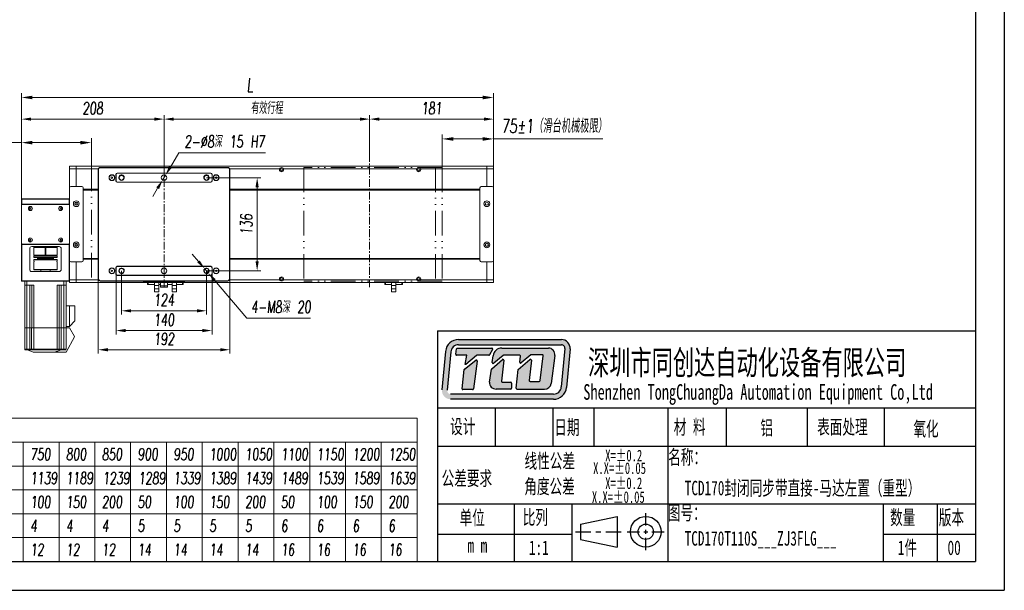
# Model space of a CAD drawing. Header units: millimetres. Extents: x 10021 to 14313, y -1287 to 379.
# Tile 8 of 9: x 12877 to 14313, y -1287 to -454. Entities that reach past the tile are written whole.
import ezdxf

# ---------------------------------------------------------------- set-up
doc = ezdxf.new("R2010")
doc.units = ezdxf.units.MM
doc.header["$LTSCALE"] = 3
doc.linetypes.add('ACAD_ISO12W100', pattern=[21, 12, -3, 0, -3, 0, -3])
doc.linetypes.add('CENTERX2', pattern=[20.32, 12.7, -2.54, 2.54, -2.54])
for name, color, linetype, lineweight in [('中心线', 5, 'CENTERX2', 13), ('双点划线', 4, 'ACAD_ISO12W100', 13), ('外框', 7, 'Continuous', 30), ('文字', 3, 'Continuous', 13), ('标注', 1, 'Continuous', 13), ('螺纹线', 3, 'Continuous', 13), ('轮廓线', 7, 'Continuous', 20)]:
    doc.layers.add(name, color=color, linetype=linetype, lineweight=lineweight)
doc.styles.add('SLDTEXTSTYLE2', font='txt')
doc.styles.get("Standard").update_dxf_attribs({"font": 'txt.shx', "width": 0.67, "oblique": 5, "bigfont": 'gbcbig.shx'})
doc.dimstyles.new('7', dxfattribs={"dimscale": 7, "dimtxt": 2.5, "dimasz": 2, "dimexe": 0.8, "dimexo": 0, "dimgap": 1, "dimtad": 1, "dimdec": 1, "dimdsep": 46, "dimtxsty": 'Standard', "dimcen": 0, "dimclrd": 256, "dimclre": 256, "dimclrt": 256, "dimadec": 0, "dimazin": 0, "dimtfac": 1, "dimtdec": 1, "dimtmove": 0, "dimatfit": 3, "dimfxl": 0, "dimtzin": 0, "dimlwd": -1, "dimlwe": -1, "dimarcsym": 0})
doc.dimstyles.new('7$3', dxfattribs={"dimscale": 7, "dimtxt": 2.5, "dimasz": 2, "dimexe": 0.8, "dimexo": 0, "dimgap": 1, "dimtad": 1, "dimtih": 1, "dimtoh": 1, "dimdec": 1, "dimdsep": 46, "dimtxsty": 'Standard', "dimcen": 0, "dimclrd": 256, "dimclre": 256, "dimclrt": 256, "dimadec": 0, "dimazin": 0, "dimtfac": 1, "dimtdec": 1, "dimtmove": 0, "dimatfit": 3, "dimfxl": 0, "dimtzin": 0, "dimlwd": -1, "dimlwe": -1, "dimarcsym": 0})
doc.dimstyles.new('8', dxfattribs={"dimscale": 8, "dimtxt": 2.5, "dimasz": 2, "dimexe": 0.8, "dimexo": 0, "dimgap": 1, "dimtad": 1, "dimdec": 1, "dimdsep": 46, "dimtxsty": 'Standard', "dimcen": 0, "dimclrd": 256, "dimclre": 256, "dimclrt": 256, "dimadec": 0, "dimazin": 0, "dimtfac": 1, "dimtdec": 1, "dimtmove": 0, "dimatfit": 3, "dimfxl": 0, "dimtzin": 0, "dimlwd": -1, "dimlwe": -1, "dimarcsym": 0})

# ---------------------------------------------------------------- blocks, each defined once
blk = doc.blocks.new('Y')
at = {"lineweight": 30}
for p, q in [((-4136.76, 2009.27), (-3862.74, 2009.27)), ((-4154.44, 2003.97), (-3857.44, 2003.97)), ((-4154.44, 2003.97), (-3857.44, 2003.97))]:
    blk.add_line(p, q, dxfattribs=at)
blk = doc.blocks.new('W')
at = {"lineweight": 30}
for p, q in [((-3857.44, 2213.99), (-3857.44, 2003.97)), ((-3857.44, 2213.99), (-3857.44, 2003.97)), ((-3862.74, 2208.69), (-3862.74, 2009.27))]:
    blk.add_line(p, q, dxfattribs=at)
blk.add_blockref('Y', (0, 0))
blk = doc.blocks.new('*D71')
at = {"layer": 'Defpoints', "color": 0, "ltscale": 3}
for p in [(13493.2, -627.9), (13493.2, -669.5), (13568.2, -668)]:
    blk.add_point(p, dxfattribs=at)
at = {"layer": '标注', "ltscale": 3}
for p, q in [((13493.2, -669.5), (13493.2, -621.5)), ((13509.2, -627.9), (13552.2, -627.9)), ((13568.2, -668), (13568.2, -621.5)), ((13568.2, -627.9), (13727.3, -627.9))]:
    blk.add_line(p, q, dxfattribs=at)
for points in [[(13509.2, -625.3), (13509.2, -630.6), (13493.2, -627.9)], [(13552.2, -625.3), (13552.2, -630.6), (13568.2, -627.9)]]:
    blk.add_solid(points, dxfattribs=at)
at = {"layer": '标注', "ltscale": 3, "insert": (13656.6, -609.2), "char_height": 20, "attachment_point": 5}
blk.add_mtext('75%%P1（滑台机械极限）', dxfattribs=at)
blk = doc.blocks.new('*D72')
at = {"layer": 'Defpoints', "color": 0, "ltscale": 3}
for p in [(12879.2, -633.3), (12981.2, -668), (12879.2, -701)]:
    blk.add_point(p, dxfattribs=at)
at = {"layer": '标注', "ltscale": 3}
for p, q in [((12879.2, -701), (12879.2, -626.9)), ((12981.2, -668), (12981.2, -626.9)), ((12879.2, -633.3), (12652.8, -633.3)), ((12965.2, -633.3), (12895.2, -633.3))]:
    blk.add_line(p, q, dxfattribs=at)
for points in [[(12895.2, -630.7), (12895.2, -636), (12879.2, -633.3)], [(12965.2, -630.7), (12965.2, -636), (12981.2, -633.3)]]:
    blk.add_solid(points, dxfattribs=at)
at = {"layer": '标注', "ltscale": 3, "insert": (12727.8, -614.6), "char_height": 20, "attachment_point": 5}
blk.add_mtext('102%%P1（滑台机械极限）', dxfattribs=at)
blk = doc.blocks.new('*D73')
at = {"layer": 'Defpoints', "color": 0, "ltscale": 3}
for p in [(13568.2, -567.4), (13568.2, -667.5), (12879.2, -715.7)]:
    blk.add_point(p, dxfattribs=at)
at = {"layer": '标注', "ltscale": 3}
for p, q in [((12879.2, -715.7), (12879.2, -561)), ((12895.2, -567.4), (13552.2, -567.4)), ((13568.2, -667.5), (13568.2, -561))]:
    blk.add_line(p, q, dxfattribs=at)
for points in [[(12895.2, -564.8), (12895.2, -570.1), (12879.2, -567.4)], [(13552.2, -564.8), (13552.2, -570.1), (13568.2, -567.4)]]:
    blk.add_solid(points, dxfattribs=at)
at = {"layer": '标注', "ltscale": 3, "insert": (13212.6, -549.4), "char_height": 20, "attachment_point": 5}
blk.add_mtext('L', dxfattribs=at)
blk = doc.blocks.new('*D81')
at = {"layer": 'Defpoints', "color": 0, "ltscale": 3}
for p in [(13568.2, -599), (13387.2, -660.6), (13568.2, -667.5)]:
    blk.add_point(p, dxfattribs=at)
at = {"layer": '标注', "ltscale": 3}
for p, q in [((13387.2, -660.6), (13387.2, -593.4)), ((13401.2, -599), (13554.2, -599)), ((13568.2, -667.5), (13568.2, -593.4))]:
    blk.add_line(p, q, dxfattribs=at)
for points in [[(13401.2, -596.7), (13401.2, -601.3), (13387.2, -599)], [(13554.2, -596.7), (13554.2, -601.3), (13568.2, -599)]]:
    blk.add_solid(points, dxfattribs=at)
at = {"layer": '标注', "ltscale": 3, "insert": (13477.7, -583.2), "char_height": 17.5, "attachment_point": 5}
blk.add_mtext('181', dxfattribs=at)
blk = doc.blocks.new('*D82')
at = {"layer": 'Defpoints', "color": 0, "ltscale": 3}
for p in [(13087.2, -599), (13087.2, -660.6), (13387.2, -660.6)]:
    blk.add_point(p, dxfattribs=at)
at = {"layer": '标注', "ltscale": 3}
for p, q in [((13087.2, -660.6), (13087.2, -593.4)), ((13373.2, -599), (13101.2, -599)), ((13387.2, -660.6), (13387.2, -593.4))]:
    blk.add_line(p, q, dxfattribs=at)
for points in [[(13101.2, -596.7), (13101.2, -601.3), (13087.2, -599)], [(13373.2, -596.7), (13373.2, -601.3), (13387.2, -599)]]:
    blk.add_solid(points, dxfattribs=at)
at = {"layer": '标注', "ltscale": 3, "insert": (13237.2, -582.7), "char_height": 17.5, "attachment_point": 5}
blk.add_mtext('有效行程', dxfattribs=at)
blk = doc.blocks.new('*D83')
at = {"layer": 'Defpoints', "color": 0, "ltscale": 3}
for p in [(13087.2, -599), (13087.2, -684.5), (12879.2, -726.6)]:
    blk.add_point(p, dxfattribs=at)
at = {"layer": '标注', "ltscale": 3}
for p, q in [((12879.2, -726.6), (12879.2, -593.4)), ((12893.2, -599), (13073.2, -599)), ((13087.2, -684.5), (13087.2, -593.4))]:
    blk.add_line(p, q, dxfattribs=at)
for points in [[(12893.2, -596.7), (12893.2, -601.3), (12879.2, -599)], [(13073.2, -596.7), (13073.2, -601.3), (13087.2, -599)]]:
    blk.add_solid(points, dxfattribs=at)
at = {"layer": '标注', "ltscale": 3, "insert": (12983.2, -583.2), "char_height": 17.5, "attachment_point": 5}
blk.add_mtext('208', dxfattribs=at)
blk = doc.blocks.new('*D97')
at = {"layer": 'Defpoints', "color": 0, "ltscale": 3}
for p in [(13146.6, -817.4), (13151.8, -823.5)]:
    blk.add_point(p, dxfattribs=at)
at = {"layer": '标注', "ltscale": 3}
for p, q in [((13137.5, -806.8), (13128.5, -796.1)), ((13146.6, -817.4), (13151.8, -823.5)), ((13208, -889.7), (13160.9, -834.2)), ((13300.7, -889.7), (13208, -889.7))]:
    blk.add_line(p, q, dxfattribs=at)
for points in [[(13139.3, -805.3), (13135.8, -808.3), (13146.6, -817.4)], [(13162.6, -832.7), (13159.1, -835.7), (13151.8, -823.5)]]:
    blk.add_solid(points, dxfattribs=at)
at = {"layer": '标注', "ltscale": 3, "insert": (13257.9, -873.2), "char_height": 17.5, "attachment_point": 5}
blk.add_mtext('4-M8深 20', dxfattribs=at)
blk = doc.blocks.new('*D87')
at = {"layer": 'Defpoints', "color": 0, "ltscale": 3}
for p in [(12991.2, -831.1), (13183.2, -829.3), (13183.2, -935.6)]:
    blk.add_point(p, dxfattribs=at)
at = {"layer": '标注', "ltscale": 3}
for p, q in [((12991.2, -831.1), (12991.2, -941.2)), ((13183.2, -829.3), (13183.2, -941.2)), ((13005.2, -935.6), (13169.2, -935.6))]:
    blk.add_line(p, q, dxfattribs=at)
for points in [[(13005.2, -933.3), (13005.2, -938), (12991.2, -935.6)], [(13169.2, -933.3), (13169.2, -938), (13183.2, -935.6)]]:
    blk.add_solid(points, dxfattribs=at)
at = {"layer": '标注', "ltscale": 3, "insert": (13087.2, -919.9), "char_height": 17.5, "attachment_point": 5}
blk.add_mtext('192', dxfattribs=at)
blk = doc.blocks.new('*D88')
at = {"layer": 'Defpoints', "color": 0, "ltscale": 3}
for p in [(13017.2, -825), (13157.2, -825), (13157.2, -907.6)]:
    blk.add_point(p, dxfattribs=at)
at = {"layer": '标注', "ltscale": 3}
for p, q in [((13017.2, -825), (13017.2, -913.2)), ((13157.2, -825), (13157.2, -913.2)), ((13031.2, -907.6), (13143.2, -907.6))]:
    blk.add_line(p, q, dxfattribs=at)
for points in [[(13031.2, -905.3), (13031.2, -910), (13017.2, -907.6)], [(13143.2, -905.3), (13143.2, -910), (13157.2, -907.6)]]:
    blk.add_solid(points, dxfattribs=at)
at = {"layer": '标注', "ltscale": 3, "insert": (13087.2, -891.9), "char_height": 17.5, "attachment_point": 5}
blk.add_mtext('140', dxfattribs=at)
blk = doc.blocks.new('*D89')
at = {"layer": 'Defpoints', "color": 0, "ltscale": 3}
for p in [(13025.2, -820.5), (13149.2, -820.5), (13149.2, -878.8)]:
    blk.add_point(p, dxfattribs=at)
at = {"layer": '标注', "ltscale": 3}
for p, q in [((13025.2, -820.5), (13025.2, -884.4)), ((13149.2, -820.5), (13149.2, -884.4)), ((13039.2, -878.8), (13135.2, -878.8))]:
    blk.add_line(p, q, dxfattribs=at)
for points in [[(13039.2, -876.5), (13039.2, -881.1), (13025.2, -878.8)], [(13135.2, -876.5), (13135.2, -881.1), (13149.2, -878.8)]]:
    blk.add_solid(points, dxfattribs=at)
at = {"layer": '标注', "ltscale": 3, "insert": (13087.2, -863), "char_height": 17.5, "attachment_point": 5}
blk.add_mtext('124', dxfattribs=at)
blk = doc.blocks.new('*D90')
at = {"layer": 'Defpoints', "color": 0, "ltscale": 3}
for p in [(13149.2, -684.5), (13149.2, -820.5), (13223.1, -820.5)]:
    blk.add_point(p, dxfattribs=at)
at = {"layer": '标注', "ltscale": 3}
for p, q in [((13149.2, -684.5), (13228.7, -684.5)), ((13223.1, -698.5), (13223.1, -806.5)), ((13149.2, -820.5), (13228.7, -820.5))]:
    blk.add_line(p, q, dxfattribs=at)
for points in [[(13220.7, -698.5), (13225.4, -698.5), (13223.1, -684.5)], [(13220.7, -806.5), (13225.4, -806.5), (13223.1, -820.5)]]:
    blk.add_solid(points, dxfattribs=at)
at = {"layer": '标注', "ltscale": 3, "insert": (13207.3, -752.5), "char_height": 17.5, "attachment_point": 5, "rotation": 90}
blk.add_mtext('136', dxfattribs=at)
blk = doc.blocks.new('*D91')
at = {"layer": 'Defpoints', "color": 0, "ltscale": 3}
for p in [(13085.1, -687.9), (13089.3, -681)]:
    blk.add_point(p, dxfattribs=at)
at = {"layer": '标注', "ltscale": 3}
for p, q in [((13109, -648.1), (13096.4, -669)), ((13235.5, -648.1), (13109, -648.1)), ((13085.1, -687.9), (13089.3, -681)), ((13077.9, -699.9), (13070.8, -711.9))]:
    blk.add_line(p, q, dxfattribs=at)
for points in [[(13094.4, -667.8), (13098.4, -670.2), (13089.3, -681)], [(13075.9, -698.7), (13080, -701.1), (13085.1, -687.9)]]:
    blk.add_solid(points, dxfattribs=at)
at = {"layer": '标注', "ltscale": 3, "insert": (13175.7, -631.7), "char_height": 17.5, "attachment_point": 5}
blk.add_mtext('2-∅8深 15 H7', dxfattribs=at)

msp = doc.modelspace()

# ---------------------------------------------------------------- hatches: boundary and pattern name
at = {"layer": '外框'}
h = msp.add_hatch(color=256, dxfattribs=at)
h.dxf.hatch_style = 1
h.paths.add_polyline_path([(13667.04, -920.69), (13516.99, -920.69, 0.3871904), (13498.03, -937.95), (13492.79, -994.05, 0.4417631), (13505.43, -1007.92), (13655.57, -1007.92, 0.3876272), (13674.53, -990.63), (13679.68, -934.54, 0.4413093)])
h.paths.add_polyline_path([(13667.04, -928.3, -0.4413093), (13672.1, -933.84), (13666.94, -989.93, -0.3876272), (13655.57, -1000.31), (13505.43, -1000.31, -0.4417631), (13500.37, -994.76), (13505.61, -938.66, -0.3871904), (13516.99, -928.3)], flags=16)
h.paths.add_polyline_path([(13565.51, -933.19, -0.5692565), (13566.62, -935.06), (13562.37, -942.9, -0.2751589), (13561.26, -943.57), (13544.15, -943.57, 0.1785487), (13543.32, -943.87), (13527.8, -957.13), (13526.7, -957.13), (13529.18, -943.55), (13514.11, -943.55, -0.4551699), (13512.85, -942.11), (13513.92, -934.41, -0.3736999), (13515.18, -933.31)], flags=0)
h.paths.add_polyline_path([(13542.01, -950.89, -0.6728841), (13544.05, -952.06), (13538.55, -992.76, -0.3754282), (13537.3, -993.86), (13523.41, -993.86, -0.4451596), (13522.15, -992.46), (13525.07, -964.65, -0.2032664), (13525.55, -963.78)], flags=0)
h.paths.add_polyline_path([(13580.1, -933.18), (13648.03, -933.18, -0.4535474), (13657.47, -943.96), (13652.02, -984.84, -0.3759441), (13642.59, -993.1), (13602.31, -993.1, -0.443757), (13601.04, -991.7), (13603.76, -964.59), (13621.19, -949.78, -0.6781546), (13623.27, -950.89), (13620.05, -980.42, 0.4464345), (13621.31, -981.83), (13634.79, -981.83, 0.3783283), (13636.05, -980.72), (13640.57, -944.43, 0.4510331), (13639.31, -943.01), (13623.45, -943.01, 0.1736567), (13622.65, -943.29), (13608.56, -954.87, -0.6630003), (13606.49, -953.78), (13607.22, -945.05, 0.4388203), (13605.95, -943.68), (13582.87, -943.68, 0.1753949), (13582.06, -943.97), (13568.32, -955.41, -0.6807563), (13566.25, -954.28), (13567.51, -944.28, -0.3779258)], flags=0)
h.paths.add_polyline_path([(13565.52, -963.34), (13580.87, -949.86, -0.6841835), (13582.96, -950.95), (13579.63, -981.61, 0.4462884), (13580.89, -983.01), (13593.21, -983.01, -0.4142136), (13594.48, -984.28), (13594.48, -991.83, -0.4142136), (13593.21, -993.1), (13571.68, -993.1, -0.4294817), (13562.17, -983.09), (13565.11, -964.1, -0.1758286)], flags=0)
h.paths.add_polyline_path([(13566.62, -935.06, 0.5692565), (13565.51, -933.19), (13515.18, -933.31, 0.3736999), (13513.92, -934.41), (13512.85, -942.11, 0.4551699), (13514.11, -943.55), (13529.18, -943.55), (13526.7, -957.13), (13527.8, -957.13), (13543.32, -943.87, -0.1785487), (13544.15, -943.57), (13561.26, -943.57, 0.2751589), (13562.37, -942.9)], flags=0)
h.paths.add_polyline_path([(13544.05, -952.06, 0.6728841), (13542.01, -950.89), (13525.55, -963.78, 0.2032664), (13525.07, -964.65), (13522.15, -992.46, 0.4451596), (13523.41, -993.86), (13537.3, -993.86, 0.3754282), (13538.55, -992.76)], flags=0)
h.paths.add_polyline_path([(13582.96, -950.95, 0.6841835), (13580.87, -949.86), (13565.52, -963.34, 0.1758286), (13565.11, -964.1), (13562.17, -983.09, 0.4294817), (13571.68, -993.1), (13593.21, -993.1, 0.4142136), (13594.48, -991.83), (13594.48, -984.28, 0.4142136), (13593.21, -983.01), (13580.89, -983.01, -0.4462884), (13579.63, -981.61)], flags=0)
h.paths.add_polyline_path([(13648.03, -933.18), (13580.1, -933.18, 0.3779258), (13567.51, -944.28), (13566.25, -954.28, 0.6807563), (13568.32, -955.41), (13582.06, -943.97, -0.1753949), (13582.87, -943.68), (13605.95, -943.68, -0.4388203), (13607.22, -945.05), (13606.49, -953.78, 0.6630003), (13608.56, -954.87), (13622.65, -943.29, -0.1736567), (13623.45, -943.01), (13639.31, -943.01, -0.4510331), (13640.57, -944.43), (13636.05, -980.72, -0.3783283), (13634.79, -981.83), (13621.31, -981.83, -0.4464345), (13620.05, -980.42), (13623.27, -950.89, 0.6781546), (13621.19, -949.78), (13603.76, -964.59), (13601.04, -991.7, 0.443757), (13602.31, -993.1), (13642.59, -993.1, 0.3759441), (13652.02, -984.84), (13657.47, -943.96, 0.4535474)], flags=0)
h = msp.add_hatch(color=256, dxfattribs=at)
h.dxf.hatch_style = 1
h.paths.add_polyline_path([(13566.62, -935.06, 0.5692565), (13565.51, -933.19), (13515.18, -933.31, 0.3736999), (13513.92, -934.41), (13512.85, -942.11, 0.4551699), (13514.11, -943.55), (13529.18, -943.55), (13526.7, -957.13), (13527.8, -957.13), (13543.32, -943.87, -0.1785487), (13544.15, -943.57), (13561.26, -943.57, 0.2751589), (13562.37, -942.9)])
h.paths.add_polyline_path([(13544.05, -952.06, 0.6728841), (13542.01, -950.89), (13525.55, -963.78, 0.2032664), (13525.07, -964.65), (13522.15, -992.46, 0.4451596), (13523.41, -993.86), (13537.3, -993.86, 0.3754282), (13538.55, -992.76)])
h.paths.add_polyline_path([(13582.96, -950.95, 0.6841835), (13580.87, -949.86), (13565.52, -963.34, 0.1758286), (13565.11, -964.1), (13562.17, -983.09, 0.4294817), (13571.68, -993.1), (13593.21, -993.1, 0.4142136), (13594.48, -991.83), (13594.48, -984.28, 0.4142136), (13593.21, -983.01), (13580.89, -983.01, -0.4462884), (13579.63, -981.61)])
h.paths.add_polyline_path([(13648.03, -933.18), (13580.1, -933.18, 0.3779258), (13567.51, -944.28), (13566.25, -954.28, 0.6807563), (13568.32, -955.41), (13582.06, -943.97, -0.1753949), (13582.87, -943.68), (13605.95, -943.68, -0.4388203), (13607.22, -945.05), (13606.49, -953.78, 0.6630003), (13608.56, -954.87), (13622.65, -943.29, -0.1736567), (13623.45, -943.01), (13639.31, -943.01, -0.4510331), (13640.57, -944.43), (13636.05, -980.72, -0.3783283), (13634.79, -981.83), (13621.31, -981.83, -0.4464345), (13620.05, -980.42), (13623.27, -950.89, 0.6781546), (13621.19, -949.78), (13603.76, -964.59), (13601.04, -991.7, 0.443757), (13602.31, -993.1), (13642.59, -993.1, 0.3759441), (13652.02, -984.84), (13657.47, -943.96, 0.4535474)])

# ---------------------------------------------------------------- linework, layer by layer
at = {"layer": '中心线', "ltscale": 0.3}
for p, q in [((13087.2, -844.38), (13087.2, -660.58)), ((13387.2, -844.38), (13387.2, -660.58))]:
    msp.add_line(p, q, dxfattribs=at)
at = {"layer": '双点划线'}
for p, q in [((12981.2, -667.98), (12981.2, -836.98)), ((13291.2, -669.48), (13291.2, -835.48)), ((13493.2, -669.48), (13291.2, -669.48)), ((13483.2, -669.48), (13483.2, -835.48)), ((13493.2, -669.48), (13493.2, -835.48)), ((13493.2, -835.48), (13291.2, -835.48))]:
    msp.add_line(p, q, dxfattribs=at)
at = {"layer": '外框', "lineweight": 30}
for p, q in [((13486.08, -908.18), (14271.3, -908.18)), ((13486.08, -908.18), (13486.08, -1244.7)), ((13570.64, -1020.35), (13570.64, -1076.44)), ((13654.34, -1020.35), (13654.34, -1076.44)), ((13714.17, -1020.35), (13714.17, -1076.44)), ((13822.6, -1020.35), (13822.6, -1244.7)), ((13907.36, -1020.35), (13907.36, -1076.44)), ((14025.67, -1020.35), (14025.67, -1076.44)), ((14138.09, -1020.35), (14138.09, -1076.44)), ((13486.08, -1076.44), (14271.3, -1076.44)), ((13486.08, -1160.57), (14271.3, -1160.57)), ((13598.25, -1160.57), (13598.25, -1244.7)), ((13682.39, -1160.57), (13682.39, -1244.7)), ((14136.69, -1160.57), (14136.69, -1244.7)), ((14215.21, -1160.57), (14215.21, -1244.7)), ((13790.18, -1192.28), (13790.18, -1174.23)), ((13694.78, -1190.09), (13748.54, -1178.88)), ((13694.78, -1190.09), (13694.78, -1212.53)), ((13748.54, -1178.88), (13748.54, -1223.74)), ((13486.08, -1205.04), (13682.39, -1205.04)), ((13687.86, -1201.31), (13709.97, -1201.31)), ((13717.34, -1201.31), (13724.7, -1201.31)), ((13732.07, -1201.31), (13754.18, -1201.31)), ((13763.1, -1201.31), (13781.15, -1201.31)), ((13787.17, -1201.31), (13793.19, -1201.31)), ((13790.18, -1204.32), (13790.18, -1198.3)), ((13799.2, -1201.31), (13817.26, -1201.31)), ((14136.69, -1205.04), (14271.3, -1205.04)), ((13694.78, -1212.53), (13748.54, -1223.74)), ((13790.18, -1228.39), (13790.18, -1210.34))]:
    msp.add_line(p, q, dxfattribs=at)
at = {"layer": '外框'}
for p, q in [((13515.18, -933.31), (13565.51, -933.19)), ((13516.99, -920.69), (13667.04, -920.69)), ((13516.99, -928.3), (13667.04, -928.3)), ((13580.1, -933.18), (13648.03, -933.18)), ((13672.1, -933.84), (13666.94, -989.93)), ((13498.03, -937.95), (13492.79, -994.05)), ((13505.61, -938.66), (13500.37, -994.76)), ((13512.85, -942.11), (13513.92, -934.41)), ((13529.18, -943.55), (13514.11, -943.55)), ((13526.7, -957.13), (13529.18, -943.55)), ((13543.32, -943.87), (13527.8, -957.13)), ((13561.26, -943.57), (13544.15, -943.57)), ((13566.62, -935.06), (13562.37, -942.9)), ((13566.25, -954.28), (13567.51, -944.28)), ((13582.06, -943.97), (13568.32, -955.41)), ((13605.95, -943.68), (13582.87, -943.68)), ((13606.49, -953.78), (13607.22, -945.05)), ((13622.65, -943.29), (13608.56, -954.87)), ((13639.31, -943.01), (13623.45, -943.01)), ((13636.05, -980.72), (13640.57, -944.43)), ((13657.47, -943.96), (13652.02, -984.84)), ((13679.68, -934.54), (13674.53, -990.63)), ((13525.55, -963.78), (13542.01, -950.89)), ((13527.8, -957.13), (13526.7, -957.13)), ((13544.05, -952.06), (13538.55, -992.76)), ((13565.52, -963.34), (13580.87, -949.86)), ((13582.96, -950.95), (13579.63, -981.61)), ((13603.76, -964.59), (13621.19, -949.78)), ((13623.27, -950.89), (13620.05, -980.42)), ((13522.15, -992.46), (13525.07, -964.65)), ((13562.17, -983.09), (13565.11, -964.1)), ((13601.04, -991.7), (13603.76, -964.59)), ((13580.89, -983.01), (13593.21, -983.01)), ((13594.48, -984.28), (13594.48, -991.83)), ((13621.31, -981.83), (13634.79, -981.83)), ((13655.57, -1000.31), (13505.43, -1000.31)), ((13537.3, -993.86), (13523.41, -993.86)), ((13593.21, -993.1), (13571.68, -993.1)), ((13602.31, -993.1), (13642.59, -993.1)), ((13655.57, -1007.92), (13505.43, -1007.92)), ((13486.08, -1020.35), (14271.3, -1020.35))]:
    msp.add_line(p, q, dxfattribs=at)
at = {"layer": '外框', "lineweight": 30}
for radius in [22.43, 11.22]:
    msp.add_circle((13790.18, -1201.31), radius, dxfattribs=at)
at = {"layer": '外框'}
for centre, radius, start, end in [((13516.99, -939.72), 19.04, 90, 174.66371), ((13516.99, -939.72), 11.42, 90, 174.66371), ((13515.18, -934.58), 1.27, 90.14277, 172.10561), ((13565.51, -934.46), 1.27, 331.53887, 90.14277), ((13580.1, -945.87), 12.69, 90, 172.81149), ((13648.03, -942.7), 9.52, 352.41382, 90), ((13667.04, -933.38), 12.69, 354.75075, 90), ((13667.04, -933.38), 5.08, 354.75075, 90), ((13514.11, -942.28), 1.27, 172.10561, 270), ((13544.15, -944.84), 1.27, 90, 130.49363), ((13561.26, -942.3), 1.27, 270, 331.53887), ((13582.87, -944.95), 1.27, 90, 129.79279), ((13605.95, -944.95), 1.27, 355.22864, 90), ((13623.45, -944.27), 1.27, 90, 129.4062), ((13639.31, -944.27), 1.27, 352.89219, 90), ((13542.79, -951.89), 1.27, 352.31021, 128.05413), ((13567.51, -954.44), 1.27, 172.81149, 309.79279), ((13581.7, -950.81), 1.27, 353.7974, 131.31456), ((13607.75, -953.89), 1.27, 175.22864, 309.4062), ((13622.01, -950.75), 1.27, 353.76947, 130.34282), ((13526.33, -964.78), 1.27, 128.05413, 174.01321), ((13566.36, -964.29), 1.27, 131.31456, 171.20377), ((13571.68, -983.58), 9.52, 177.02945, 270), ((13580.89, -981.74), 1.27, 173.7974, 270), ((13593.21, -984.28), 1.27, 0, 90), ((13621.31, -980.56), 1.27, 173.76947, 270), ((13634.79, -980.56), 1.27, 270, 352.89219), ((13642.59, -983.58), 9.52, 270, 352.41382), ((13655.57, -988.89), 11.42, 270, 354.75075), ((13655.57, -988.89), 19.04, 270, 354.75075), ((13523.41, -992.59), 1.27, 174.01321, 270), ((13537.3, -992.59), 1.27, 270, 352.31021), ((13593.21, -991.83), 1.27, 270, 0), ((13602.31, -991.83), 1.27, 174.28163, 270)]:
    msp.add_arc(centre, radius, start, end, dxfattribs=at)
at = {"layer": '文字', "ltscale": 0.3}
for p, q in [((12097.92, -1035.68), (13456.55, -1035.68)), ((13456.55, -1244.7), (13456.55, -1035.68)), ((12097.92, -1070.52), (13456.55, -1070.52)), ((12881.74, -1244.7), (12881.74, -1070.52)), ((12881.74, -1244.7), (12881.74, -1070.52)), ((12934, -1244.7), (12934, -1070.52)), ((12934, -1244.7), (12934, -1070.52)), ((12934, -1244.7), (12934, -1070.52)), ((12986.25, -1244.7), (12986.25, -1070.52)), ((12986.25, -1244.7), (12986.25, -1070.52)), ((13038.51, -1244.7), (13038.51, -1070.52)), ((13038.51, -1244.7), (13038.51, -1070.52)), ((13090.76, -1244.7), (13090.76, -1070.52)), ((13090.76, -1244.7), (13090.76, -1070.52)), ((13143.02, -1244.7), (13143.02, -1070.52)), ((13143.02, -1244.7), (13143.02, -1070.52)), ((13143.02, -1244.7), (13143.02, -1070.52)), ((13143.02, -1244.7), (13143.02, -1070.52)), ((13143.02, -1244.7), (13143.02, -1070.52)), ((13195.27, -1244.7), (13195.27, -1070.52)), ((13195.27, -1244.7), (13195.27, -1070.52)), ((13247.53, -1244.7), (13247.53, -1070.52)), ((13247.53, -1244.7), (13247.53, -1070.52)), ((13247.53, -1244.7), (13247.53, -1070.52)), ((13299.78, -1244.7), (13299.78, -1070.52)), ((13299.78, -1244.7), (13299.78, -1070.52)), ((13352.04, -1244.7), (13352.04, -1070.52)), ((13352.04, -1244.7), (13352.04, -1070.52)), ((13352.04, -1244.7), (13352.04, -1070.52)), ((13352.04, -1244.7), (13352.04, -1070.52)), ((13352.04, -1244.7), (13352.04, -1070.52)), ((13404.29, -1244.7), (13404.29, -1070.52)), ((13404.29, -1244.7), (13404.29, -1070.52)), ((13456.55, -1244.7), (13456.55, -1070.52)), ((12097.92, -1105.36), (13456.55, -1105.36)), ((13038.51, -1244.7), (13038.51, -1105.36)), ((13143.02, -1244.7), (13143.02, -1105.36)), ((13352.04, -1244.7), (13352.04, -1105.36)), ((13456.55, -1244.7), (13456.55, -1105.36)), ((12097.92, -1140.19), (13456.55, -1140.19)), ((12097.92, -1175.03), (13456.55, -1175.03)), ((12097.92, -1209.87), (13456.55, -1209.87)), ((12097.92, -1244.7), (13456.55, -1244.7)), ((12097.92, -1244.7), (13456.55, -1244.7)), ((12097.92, -1244.7), (13456.55, -1244.7)), ((12097.92, -1244.7), (13456.55, -1244.7)), ((12097.92, -1244.7), (13456.55, -1244.7)), ((12097.92, -1244.7), (13456.55, -1244.7))]:
    msp.add_line(p, q, dxfattribs=at)
at = {"layer": '螺纹线'}
for centre in [(13025.2, -684.48), (13149.2, -684.48), (13025.2, -820.48), (13149.2, -820.48)]:
    msp.add_arc(centre, 4, 255, 195, dxfattribs=at)
at = {"layer": '轮廓线'}
for p, q in [((12949.2, -667.48), (13568.2, -667.48)), ((12949.2, -837.48), (12949.2, -667.48)), ((12991.38, -671.48), (12949.2, -671.48)), ((12959.2, -697.48), (12959.2, -667.48)), ((12959.2, -697.48), (12959.2, -667.48)), ((12991.2, -832.48), (12991.2, -672.48)), ((12991.7, -672.48), (12991.2, -672.48)), ((12991.7, -832.48), (12991.7, -672.48)), ((12994.2, -669.48), (12994.2, -669.98)), ((12994.2, -669.48), (13180.2, -669.48)), ((12994.2, -669.98), (13180.2, -669.98)), ((13180.2, -669.98), (13180.2, -669.48)), ((13182.7, -672.48), (13182.7, -832.48)), ((13183.2, -672.48), (13182.7, -672.48)), ((13255.97, -671.48), (13183.01, -671.48)), ((13183.2, -672.48), (13183.2, -832.48)), ((13259.98, -671.6), (13257.42, -671.6)), ((13258.19, -674.38), (13259.2, -674.38)), ((13455.97, -671.48), (13261.42, -671.48)), ((13459.98, -671.6), (13457.42, -671.6)), ((13458.19, -674.38), (13459.2, -674.38)), ((13568.2, -671.48), (13461.42, -671.48)), ((13558.2, -697.48), (13558.2, -667.48)), ((13568.2, -837.48), (13568.2, -667.48)), ((13011.2, -683.33), (13010.2, -683.9)), ((13010.2, -685.06), (13010.2, -683.9)), ((13010.2, -685.06), (13011.2, -685.64)), ((13012.2, -683.9), (13011.2, -683.33)), ((13011.2, -685.64), (13012.2, -685.06)), ((13012.2, -683.9), (13012.2, -685.06)), ((13017.05, -689.13), (13017.05, -679.83)), ((13017.2, -688.98), (13017.2, -679.98)), ((13019.05, -677.83), (13155.35, -677.83)), ((13155.2, -677.98), (13019.2, -677.98)), ((13157.2, -679.98), (13157.2, -688.98)), ((13157.35, -679.83), (13157.35, -689.13)), ((13163.2, -683.33), (13162.2, -683.9)), ((13162.2, -685.06), (13162.2, -683.9)), ((13162.2, -685.06), (13163.2, -685.64)), ((13164.2, -683.9), (13163.2, -683.33)), ((13163.2, -685.64), (13164.2, -685.06)), ((13164.2, -683.9), (13164.2, -685.06)), ((12951.2, -697.48), (12967.2, -697.48)), ((12969.2, -699.48), (12969.2, -805.48)), ((12991.2, -701.48), (12969.2, -701.48)), ((12991.2, -701.98), (12969.2, -701.98)), ((12969.2, -702.48), (12991.2, -702.48)), ((13155.35, -691.13), (13019.05, -691.13)), ((13155.2, -690.98), (13019.2, -690.98)), ((13548.2, -701.48), (13183.2, -701.48)), ((13548.2, -701.98), (13183.2, -701.98)), ((13183.2, -702.48), (13548.2, -702.48)), ((13548.2, -805.48), (13548.2, -699.48)), ((13550.2, -697.48), (13566.2, -697.48)), ((12879.7, -715.48), (12879.2, -715.98)), ((12879.2, -715.98), (12879.2, -722.98)), ((12879.45, -715.73), (12879.7, -715.98)), ((12948.7, -715.48), (12879.7, -715.48)), ((12879.7, -715.98), (12879.7, -722.98)), ((12948.7, -715.98), (12879.7, -715.98)), ((12948.7, -715.48), (12949.2, -715.98)), ((12948.95, -715.73), (12948.7, -715.98)), ((12948.7, -715.98), (12948.7, -722.98)), ((12879.2, -722.98), (12879.7, -723.48)), ((12879.2, -723.98), (12879.7, -723.48)), ((12879.2, -834.98), (12879.2, -723.98)), ((12879.7, -722.98), (12879.45, -723.23)), ((12879.7, -722.98), (12948.7, -722.98)), ((12879.7, -723.48), (12948.7, -723.48)), ((12891.62, -728.48), (12891.04, -729.48)), ((12891.04, -729.48), (12891.62, -730.48)), ((12891.62, -728.48), (12892.77, -728.48)), ((12892.77, -730.48), (12891.62, -730.48)), ((12893.35, -729.48), (12892.77, -728.48)), ((12892.77, -730.48), (12893.35, -729.48)), ((12935.62, -728.48), (12935.04, -729.48)), ((12935.04, -729.48), (12935.62, -730.48)), ((12935.62, -728.48), (12936.77, -728.48)), ((12936.77, -730.48), (12935.62, -730.48)), ((12937.35, -729.48), (12936.77, -728.48)), ((12936.77, -730.48), (12937.35, -729.48)), ((12949.2, -722.98), (12948.7, -723.48)), ((12948.95, -723.23), (12948.7, -722.98)), ((12948.7, -723.48), (12949.2, -723.98)), ((12959.2, -720.23), (12959.2, -724.73)), ((12891.62, -774.48), (12891.04, -775.48)), ((12891.04, -775.48), (12891.62, -776.48)), ((12891.62, -774.48), (12892.77, -774.48)), ((12893.35, -775.48), (12892.77, -774.48)), ((12892.77, -776.48), (12893.35, -775.48)), ((12935.62, -774.48), (12935.04, -775.48)), ((12935.04, -775.48), (12935.62, -776.48)), ((12935.62, -774.48), (12936.77, -774.48)), ((12937.35, -775.48), (12936.77, -774.48)), ((12936.77, -776.48), (12937.35, -775.48)), ((12949.2, -781.88), (12879.2, -781.88)), ((12879.7, -834.98), (12879.7, -781.88)), ((12948.2, -781.48), (12880.2, -781.48)), ((12891.2, -787.98), (12891.2, -818.48)), ((12892.77, -776.48), (12891.62, -776.48)), ((12934.2, -784.98), (12894.2, -784.98)), ((12897.5, -785.98), (12897.2, -786.28)), ((12897.2, -797.48), (12897.2, -786.28)), ((12913.7, -786.28), (12897.2, -786.28)), ((12913.7, -785.98), (12897.5, -785.98)), ((12908.2, -785.98), (12908.2, -784.98)), ((12913.7, -797.48), (12913.7, -785.98)), ((12914.7, -797.48), (12914.7, -785.98)), ((12930.9, -785.98), (12914.7, -785.98)), ((12931.2, -786.28), (12914.7, -786.28)), ((12920.2, -785.98), (12920.2, -784.98)), ((12930.9, -785.98), (12931.2, -786.28)), ((12931.2, -797.48), (12931.2, -786.28)), ((12936.77, -776.48), (12935.62, -776.48)), ((12937.2, -818.48), (12937.2, -787.98)), ((12948.7, -834.98), (12948.7, -781.88)), ((12959.2, -780.23), (12959.2, -784.73)), ((12897.2, -797.48), (12913.7, -797.48)), ((12897.2, -800.68), (12897.2, -798.48)), ((12931.2, -798.48), (12897.2, -798.48)), ((12897.5, -800.98), (12897.2, -800.68)), ((12897.2, -800.68), (12931.2, -800.68)), ((12897.5, -803.98), (12897.2, -804.28)), ((12897.2, -806.48), (12897.2, -804.28)), ((12931.2, -804.28), (12897.2, -804.28)), ((12897.46, -797.48), (12897.46, -798.48)), ((12897.5, -800.98), (12930.9, -800.98)), ((12930.9, -803.98), (12897.5, -803.98)), ((12902.7, -803.98), (12902.7, -800.98)), ((12925.7, -801.98), (12902.7, -801.98)), ((12902.7, -802.98), (12925.7, -802.98)), ((12904.7, -801.98), (12904.7, -802.98)), ((12907.7, -801.98), (12907.7, -800.98)), ((12907.7, -803.98), (12907.7, -802.98)), ((12908.2, -798.48), (12908.2, -797.48)), ((12914.7, -797.48), (12931.2, -797.48)), ((12920.2, -798.48), (12920.2, -797.48)), ((12920.7, -801.98), (12920.7, -800.98)), ((12920.7, -803.98), (12920.7, -802.98)), ((12923.7, -802.98), (12923.7, -801.98)), ((12925.7, -803.98), (12925.7, -800.98)), ((12930.9, -800.98), (12931.2, -800.68)), ((12930.9, -803.98), (12931.2, -804.28)), ((12930.93, -798.48), (12930.93, -797.48)), ((12931.2, -800.68), (12931.2, -798.48)), ((12931.2, -806.48), (12931.2, -804.28)), ((12969.2, -802.48), (12991.2, -802.48)), ((12969.2, -802.98), (12991.2, -802.98)), ((12969.2, -803.48), (12991.2, -803.48)), ((13183.2, -802.48), (13548.2, -802.48)), ((13183.2, -802.98), (13548.2, -802.98)), ((13183.2, -803.48), (13548.2, -803.48)), ((12897.2, -806.48), (12897.46, -806.48)), ((12897.2, -818.68), (12897.2, -807.48)), ((12897.46, -807.48), (12897.2, -807.48)), ((12897.5, -818.98), (12897.2, -818.68)), ((12897.2, -818.68), (12931.2, -818.68)), ((12897.46, -807.48), (12897.46, -806.48)), ((12930.9, -818.98), (12931.2, -818.68)), ((12930.93, -806.48), (12930.93, -807.48)), ((12930.93, -806.48), (12931.2, -806.48)), ((12931.2, -807.48), (12930.93, -807.48)), ((12931.2, -818.68), (12931.2, -807.48)), ((12967.2, -807.48), (12951.2, -807.48)), ((12959.2, -837.48), (12959.2, -807.48)), ((12959.2, -837.48), (12959.2, -807.48)), ((13017.05, -825.13), (13017.05, -815.83)), ((13017.2, -824.98), (13017.2, -815.98)), ((13019.05, -813.83), (13155.35, -813.83)), ((13155.2, -813.98), (13019.2, -813.98)), ((13157.2, -815.98), (13157.2, -824.98)), ((13157.35, -815.83), (13157.35, -825.13)), ((13566.2, -807.48), (13550.2, -807.48)), ((13558.2, -837.48), (13558.2, -807.48)), ((12894.2, -821.48), (12934.2, -821.48)), ((12897.5, -818.98), (12930.9, -818.98)), ((12907.2, -821.48), (12907.2, -818.98)), ((12921.2, -821.48), (12921.2, -818.98)), ((12991.2, -832.48), (12991.7, -832.48)), ((13011.2, -819.33), (13010.2, -819.9)), ((13010.2, -821.06), (13010.2, -819.9)), ((13010.2, -821.06), (13011.2, -821.64)), ((13012.2, -819.9), (13011.2, -819.33)), ((13011.2, -821.64), (13012.2, -821.06)), ((13012.2, -819.9), (13012.2, -821.06)), ((13155.35, -827.13), (13019.05, -827.13)), ((13155.2, -826.98), (13019.2, -826.98)), ((13163.2, -819.33), (13162.2, -819.9)), ((13162.2, -821.06), (13162.2, -819.9)), ((13162.2, -821.06), (13163.2, -821.64)), ((13164.2, -819.9), (13163.2, -819.33)), ((13163.2, -821.64), (13164.2, -821.06)), ((13164.2, -819.9), (13164.2, -821.06)), ((13182.7, -832.48), (13183.2, -832.48)), ((13258.19, -830.58), (13259.21, -830.58)), ((13458.19, -830.58), (13459.21, -830.58)), ((12879.7, -835.48), (12879.2, -834.98)), ((12879.45, -835.23), (12879.7, -834.98)), ((12879.7, -834.98), (12948.7, -834.98)), ((12879.7, -835.48), (12948.7, -835.48)), ((12884.2, -903.48), (12884.2, -835.48)), ((12884.2, -841.48), (12897.2, -841.48)), ((12887.2, -835.48), (12887.2, -935.98)), ((12891.2, -935.98), (12891.2, -841.48)), ((12894.2, -903.48), (12894.2, -841.48)), ((12897.2, -841.48), (12897.2, -935.98)), ((12931.2, -935.98), (12931.2, -841.48)), ((12931.2, -841.48), (12944.2, -841.48)), ((12934.2, -841.48), (12934.2, -903.48)), ((12937.2, -841.48), (12937.2, -935.98)), ((12941.2, -935.98), (12941.2, -835.48)), ((12944.2, -835.48), (12944.2, -903.48)), ((12948.95, -835.23), (12948.7, -834.98)), ((12949.2, -834.98), (12948.7, -835.48)), ((12949.2, -833.48), (12991.38, -833.48)), ((13568.2, -837.48), (12949.2, -837.48)), ((12994.2, -834.98), (12994.2, -835.48)), ((13180.2, -834.98), (12994.2, -834.98)), ((13180.2, -835.48), (12994.2, -835.48)), ((13057.2, -836.48), (13057.2, -835.48)), ((13057.2, -836.48), (13117.2, -836.48)), ((13058.2, -835.48), (13058.2, -836.48)), ((13063.25, -837.48), (13063.25, -840.48)), ((13063.25, -840.48), (13073.05, -840.48)), ((13064.25, -837.48), (13064.25, -840.48)), ((13073.05, -837.48), (13073.05, -850.88)), ((13079.45, -841.68), (13073.05, -841.68)), ((13079.45, -846.68), (13073.05, -846.68)), ((13079.45, -850.88), (13079.45, -837.48)), ((13079.45, -840.48), (13082.2, -840.48)), ((13082.2, -844.48), (13082.2, -836.48)), ((13082.2, -842.48), (13092.2, -842.48)), ((13092.2, -844.48), (13082.2, -844.48)), ((13092.2, -844.48), (13092.2, -836.48)), ((13092.2, -840.48), (13099.05, -840.48)), ((13099.05, -837.48), (13099.05, -850.88)), ((13105.45, -841.68), (13099.05, -841.68)), ((13105.45, -846.68), (13099.05, -846.68)), ((13105.45, -850.88), (13105.45, -837.48)), ((13105.45, -840.48), (13115.25, -840.48)), ((13114.25, -840.48), (13114.25, -837.48)), ((13115.25, -837.48), (13115.25, -840.48)), ((13116.2, -836.48), (13116.2, -835.48)), ((13117.2, -835.48), (13117.2, -836.48)), ((13180.2, -835.48), (13180.2, -834.98)), ((13183.01, -833.48), (13255.97, -833.48)), ((13257.42, -833.36), (13259.98, -833.36)), ((13261.42, -833.48), (13455.97, -833.48)), ((13409.25, -837.48), (13409.25, -840.48)), ((13409.25, -840.48), (13419.05, -840.48)), ((13410.25, -837.48), (13410.25, -840.48)), ((13419.05, -837.48), (13419.05, -850.88)), ((13425.45, -841.68), (13419.05, -841.68)), ((13425.45, -846.68), (13419.05, -846.68)), ((13425.45, -850.88), (13425.45, -837.48)), ((13425.45, -840.48), (13435.25, -840.48)), ((13434.25, -840.48), (13434.25, -837.48)), ((13435.25, -837.48), (13435.25, -840.48)), ((13457.42, -833.36), (13459.98, -833.36)), ((13461.42, -833.48), (13568.2, -833.48)), ((13079.45, -850.88), (13073.05, -850.88)), ((13105.45, -850.88), (13099.05, -850.88)), ((13425.45, -850.88), (13419.05, -850.88)), ((12957.2, -871.48), (12944.2, -871.48)), ((12949.2, -901.48), (12949.2, -871.48)), ((12957.2, -893.48), (12957.2, -871.48)), ((12884, -903.48), (12884, -934.98)), ((12884, -903.48), (12949.4, -903.48)), ((12894, -903.48), (12894, -934.98)), ((12934.4, -903.48), (12934.4, -934.98)), ((12949.2, -901.48), (12944.2, -901.48)), ((12944.4, -903.48), (12944.4, -934.98)), ((12957.2, -893.48), (12949.2, -901.48)), ((12949.4, -903.48), (12956.4, -916.48)), ((12956.4, -916.98), (12944.4, -938.98)), ((12956.4, -916.98), (12956.4, -916.48)), ((12884, -934.98), (12944.4, -934.98)), ((12885, -935.98), (12943.4, -935.98)), ((12896.2, -938.98), (12888.2, -935.98)), ((12896.2, -938.98), (12944.4, -938.98))]:
    msp.add_line(p, q, dxfattribs=at)
for centre, radius in [((13258.7, -672.73), 3), ((13258.7, -672.73), 1.75), ((13458.7, -672.73), 3), ((13458.7, -672.73), 1.75), ((13011.2, -684.48), 4.25), ((13011.2, -684.48), 3.9), ((13025.2, -684.48), 3.8), ((13025.2, -684.48), 3.4), ((13087.2, -684.48), 4), ((13149.2, -684.48), 3.8), ((13149.2, -684.48), 3.4), ((13163.2, -684.48), 4.25), ((13163.2, -684.48), 3.9), ((12959.2, -722.48), 4.25), ((13558.2, -722.48), 4.25), ((12892.2, -729.48), 2.95), ((12892.2, -729.48), 2.85), ((12936.2, -729.48), 2.95), ((12936.2, -729.48), 2.85), ((12959.2, -722.48), 2.25), ((13558.2, -722.48), 2.25), ((12892.2, -775.48), 2.95), ((12892.2, -775.48), 2.85), ((12936.2, -775.48), 2.95), ((12936.2, -775.48), 2.85), ((12959.2, -782.48), 4.25), ((12959.2, -782.48), 2.25), ((13558.2, -782.48), 4.25), ((13558.2, -782.48), 2.25), ((13011.2, -820.48), 4.25), ((13011.2, -820.48), 3.9), ((13025.2, -820.48), 3.8), ((13025.2, -820.48), 3.4), ((13087.2, -820.48), 4), ((13149.2, -820.48), 3.8), ((13149.2, -820.48), 3.4), ((13163.2, -820.48), 4.25), ((13163.2, -820.48), 3.9), ((13258.7, -832.23), 3), ((13258.7, -832.23), 1.75), ((13458.7, -832.23), 3), ((13458.7, -832.23), 1.75)]:
    msp.add_circle(centre, radius, dxfattribs=at)
for centre, radius, start, end in [((12994.2, -672.48), 3, 90, 180), ((12994.2, -672.48), 2.5, 90, 180), ((13180.2, -672.48), 3, 0, 90), ((13180.2, -672.48), 2.5, 0, 90), ((13019.05, -679.83), 2, 90, 180), ((13019.05, -689.13), 2, 180, 270), ((13019.2, -679.98), 2, 90, 180), ((13019.2, -688.98), 2, 180, 270), ((13155.2, -679.98), 2, 0, 90), ((13155.2, -688.98), 2, 270, 0), ((13155.35, -679.83), 2, 0, 90), ((13155.35, -689.13), 2, 270, 0), ((12951.2, -699.48), 2, 90, 180), ((12967.2, -699.48), 2, 0, 90), ((13550.2, -699.48), 2, 90, 180), ((13566.2, -699.48), 2, 0, 90), ((12880.2, -724.48), 1, 90, 180), ((12948.2, -724.48), 1, 0, 90), ((12880.2, -780.48), 1, 180, 270), ((12894.2, -787.98), 3, 90, 180), ((12934.2, -787.98), 3, 0, 90), ((12948.2, -780.48), 1, 270, 0), ((12894.2, -818.48), 3, 180, 270), ((12934.2, -818.48), 3, 270, 0), ((12951.2, -805.48), 2, 180, 270), ((12967.2, -805.48), 2, 270, 0), ((13019.05, -815.83), 2, 90, 180), ((13019.2, -815.98), 2, 90, 180), ((13155.2, -815.98), 2, 0, 90), ((13155.35, -815.83), 2, 0, 90), ((13550.2, -805.48), 2, 180, 270), ((13566.2, -805.48), 2, 270, 0), ((12994.2, -832.48), 3, 180, 270), ((12994.2, -832.48), 2.5, 180, 270), ((13019.05, -825.13), 2, 180, 270), ((13019.2, -824.98), 2, 180, 270), ((13155.2, -824.98), 2, 270, 0), ((13155.35, -825.13), 2, 270, 0), ((13180.2, -832.48), 3, 270, 0), ((13180.2, -832.48), 2.5, 270, 360), ((12885, -934.98), 1, 180, 270), ((12895, -934.98), 1, 180, 270), ((12933.4, -934.98), 1, 270, 0), ((12943.4, -934.98), 1, 270, 0)]:
    msp.add_arc(centre, radius, start, end, dxfattribs=at)
msp.add_open_spline([(12937.2, -936), (12934.03, -937.06), (12930.84, -938.08), (12927.61, -938.98)], degree=3, dxfattribs=at)

# ---------------------------------------------------------------- block references
at = {"layer": '外框', "lineweight": 25, "xscale": 7.931519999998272, "yscale": 7.931520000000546, "zscale": 7.931519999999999}
msp.add_blockref('W', (44908.69, -17181.29), dxfattribs=at)

# ---------------------------------------------------------------- texts
at = {"layer": '外框', "style": 'SLDTEXTSTYLE2', "width": 0.67}
for s, height, p in [('深圳市同创达自动化设备有限公司', 35.5332, (13706.04, -972.06)), ('Shenzhen TongChuangDa Automation Equipment Co,Ltd', 22.8428, (13699.07, -1008.64)), ('设计', 21.151, (13504.68, -1058.23)), ('日期', 21.151, (13656.71, -1059.38)), ('材 料', 21.151, (13830.97, -1058.95)), ('铝', 21.15, (13957.47, -1060.14)), ('表面处理', 21.151, (14040.28, -1058.95)), ('氧化', 21.151, (14180.72, -1061.56)), ('线性公差', 21.151, (13613.25, -1108.51)), ('X=±0.2', 16.921, (13731.01, -1098.55)), ('名称：', 21.151, (13822.88, -1102.9)), ('X.X=±0.05', 16.921, (13713.35, -1116.94)), ('公差要求', 21.151, (13492.29, -1133.83)), ('X=±0.2', 16.921, (13731.01, -1138.95)), ('角度公差', 21.151, (13612.9, -1145.72)), ('  TCD170封闭同步带直接-马达左置（重型）', 21.1507, (13827.79, -1148.07)), ('X.X=±0.05', 16.921, (13711.55, -1159.15)), ('图号：', 21.151, (13822.32, -1184.03)), ('单位', 21.151, (13518.54, -1191.29)), ('比列', 21.151, (13610.6, -1190.64)), ('数量', 21.151, (14146.75, -1190.96)), ('版本', 21.151, (14217.75, -1190.96)), ('TCD170T110S___ZJ3FLG___', 21.1507, (13846.88, -1221.56)), (' m m', 21.151, (13520.26, -1231.77)), ('1:1', 21.151, (13619.69, -1235.14)), ('1件', 21.151, (14158.01, -1235.14)), ('00', 21.151, (14230.52, -1235.14))]:
    msp.add_text(s, height=height, dxfattribs=at).set_placement(p)
at = {"layer": '文字', "ltscale": 0.3, "oblique": 5, "width": 0.67}
for s, p in [('750', (12892, -1096.83)), ('800', (12944.25, -1096.83)), ('850', (12996.51, -1096.83)), ('900', (13048.76, -1096.83)), ('950', (13101.02, -1096.83)), ('1000', (13153.27, -1096.83)), ('1050', (13205.53, -1096.83)), ('1100', (13257.78, -1096.83)), ('1150', (13310.04, -1096.83)), ('1200', (13362.29, -1096.83)), ('1250', (13414.55, -1096.83)), ('1139', (12892, -1131.66)), ('1189', (12944.25, -1131.66)), ('1239', (12997.61, -1131.66)), ('1289', (13049.86, -1131.66)), ('1339', (13101.02, -1131.66)), ('1389', (13153.27, -1131.66)), ('1439', (13205.53, -1131.66)), ('1489', (13257.78, -1131.66)), ('1539', (13310.04, -1131.66)), ('1589', (13362.29, -1131.66)), ('1639', (13414.55, -1131.66)), ('100', (12892, -1166.5)), ('150', (12944.25, -1166.5)), ('200', (12996.51, -1166.5)), ('50', (13048.76, -1166.5)), ('100', (13101.02, -1166.5)), ('150', (13153.27, -1166.5)), ('200', (13205.53, -1166.5)), ('50', (13257.78, -1166.5)), ('100', (13310.04, -1166.5)), ('150', (13362.29, -1166.5)), ('200', (13414.55, -1166.5)), ('4', (12892, -1201.33)), ('4', (12944.25, -1201.33)), ('4', (12996.51, -1201.33)), ('5', (13048.76, -1201.33)), ('5', (13101.02, -1201.33)), ('5', (13153.27, -1201.33)), ('5', (13205.53, -1201.33)), ('6', (13257.78, -1201.33)), ('6', (13310.04, -1201.33)), ('6', (13362.29, -1201.33)), ('6', (13414.55, -1201.33)), ('12', (12892, -1236.17)), ('12', (12944.25, -1236.17)), ('12', (12996.51, -1236.17)), ('14', (13048.76, -1236.17)), ('14', (13101.02, -1236.17)), ('14', (13153.27, -1236.17)), ('14', (13205.53, -1236.17)), ('16', (13257.78, -1236.17)), ('16', (13310.04, -1236.17)), ('16', (13362.29, -1236.17)), ('16', (13414.55, -1236.17))]:
    msp.add_text(s, height=17.28, dxfattribs=at).set_placement(p)

# ---------------------------------------------------------------- dimensions: what is measured, and where the dimension line sits
at = {"layer": '标注', "ltscale": 3}
for base, p1, p2, text, picture, middle in [((13568.2, -567.42), (12879.2, -715.73), (13568.2, -667.48), 'L', '*D73', (13212.57, -567.42)), ((12879.2, -633.34), (12981.2, -667.98), (12879.2, -701.01), '<>%%P1（滑台机械极限）', '*D72', (12727.78, -633.34)), ((13493.2, -627.93), (13568.2, -668.02), (13493.2, -669.48), '<>%%P1（滑台机械极限）', '*D71', (13656.56, -627.93))]:
    dim = msp.add_linear_dim(base=base, p1=p1, p2=p2, text=text, dimstyle='8', dxfattribs=at)
    dim.commit()
    dim.dimension.update_dxf_attribs({"geometry": picture, "text_midpoint": middle, "dimtype": 160})
for base, p1, p2, picture, middle in [((13087.2, -598.99), (12879.2, -726.58), (13087.2, -684.48), '*D83', (12983.2, -583.24)), ((13568.2, -598.99), (13387.2, -660.58), (13568.2, -667.48), '*D81', (13477.7, -583.24)), ((13183.2, -935.62), (12991.2, -831.07), (13183.2, -829.34), '*D87', (13087.2, -919.87)), ((13157.2, -907.63), (13017.2, -824.98), (13157.2, -824.98), '*D88', (13087.2, -891.88)), ((13149.2, -878.8), (13025.2, -820.48), (13149.2, -820.48), '*D89', (13087.2, -863.05))]:
    dim = msp.add_linear_dim(base=base, p1=p1, p2=p2, dimstyle='7', dxfattribs=at)
    dim.commit()
    dim.dimension.update_dxf_attribs({"geometry": picture, "text_midpoint": middle})
dim = msp.add_linear_dim(base=(13087.2, -598.99), p1=(13387.2, -660.58), p2=(13087.2, -660.58), text='有效行程', dimstyle='7', dxfattribs=at)
dim.commit()
dim.dimension.update_dxf_attribs({"geometry": '*D82', "text_midpoint": (13237.2, -582.66)})
for p1, p2, text, picture, middle in [((13085.14, -687.91), (13089.25, -681.05), '2-<>深 15 H7', '*D91', (13175.74, -648.09)), ((13146.61, -817.43), (13151.79, -823.53), '4-M8深 20', '*D97', (13257.91, -889.67))]:
    dim = msp.add_diameter_dim_2p(p1=p1, p2=p2, text=text, dimstyle='7$3', dxfattribs=at)
    dim.commit()
    dim.dimension.update_dxf_attribs({"geometry": picture, "text_midpoint": middle, "dimtype": 163})
dim = msp.add_linear_dim(base=(13223.05, -820.48), p1=(13149.2, -684.48), p2=(13149.2, -820.48), angle=90, dimstyle='7', dxfattribs=at)
dim.commit()
dim.dimension.update_dxf_attribs({"geometry": '*D90', "text_midpoint": (13207.3, -752.48)})

doc.saveas('drawing.dxf')
